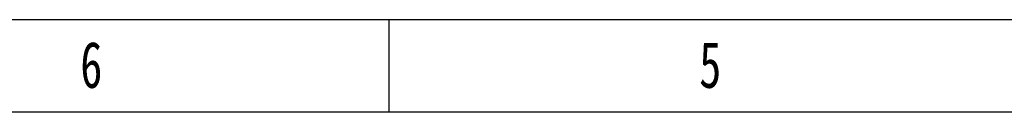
# Model space of a CAD drawing. Header units: millimetres. Extents: x 7592 to 10531, y 3981 to 6059.
# Tile 38 of 130: x 8633 to 9159, y 6010 to 6059. Entities that reach past the tile are written whole.
import ezdxf

# ---------------------------------------------------------------- set-up
doc = ezdxf.new("R2010")
doc.units = ezdxf.units.MM
doc.styles.add('样式 1', font='SimSun.ttf', dxfattribs={"width": 0.7, "height": 2.5})

# ---------------------------------------------------------------- blocks, each defined once
blk = doc.blocks.new('图框')
at = {"lineweight": -3}
for p, q in [((2267.32, 1603.15), (0, 1603.15)), ((955.21, 1564.98), (955.21, 1603.15)), ((2229.15, 1564.98), (38.17, 1564.98))]:
    blk.add_line(p, q, dxfattribs=at)
at = {"lineweight": -3, "char_height": 19.0852, "attachment_point": 1, "style": '样式 1'}
for s, insert, width in [('{\\fSimSun|b0|i0|c134|p2;6}', (828.12, 1594.15), 9.306), ('{\\fSimSun|b0|i0|c134|p2;5}', (1082.91, 1594.15), 8.6432)]:
    blk.add_mtext(s, dxfattribs=dict(at, insert=insert, width=width))

msp = doc.modelspace()

# ---------------------------------------------------------------- block references
at = {"xscale": 1.296362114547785, "yscale": 1.296362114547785, "zscale": 1.296362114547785}
msp.add_blockref('图框', (7592.122, 3980.794), dxfattribs=at)

doc.saveas('drawing.dxf')
